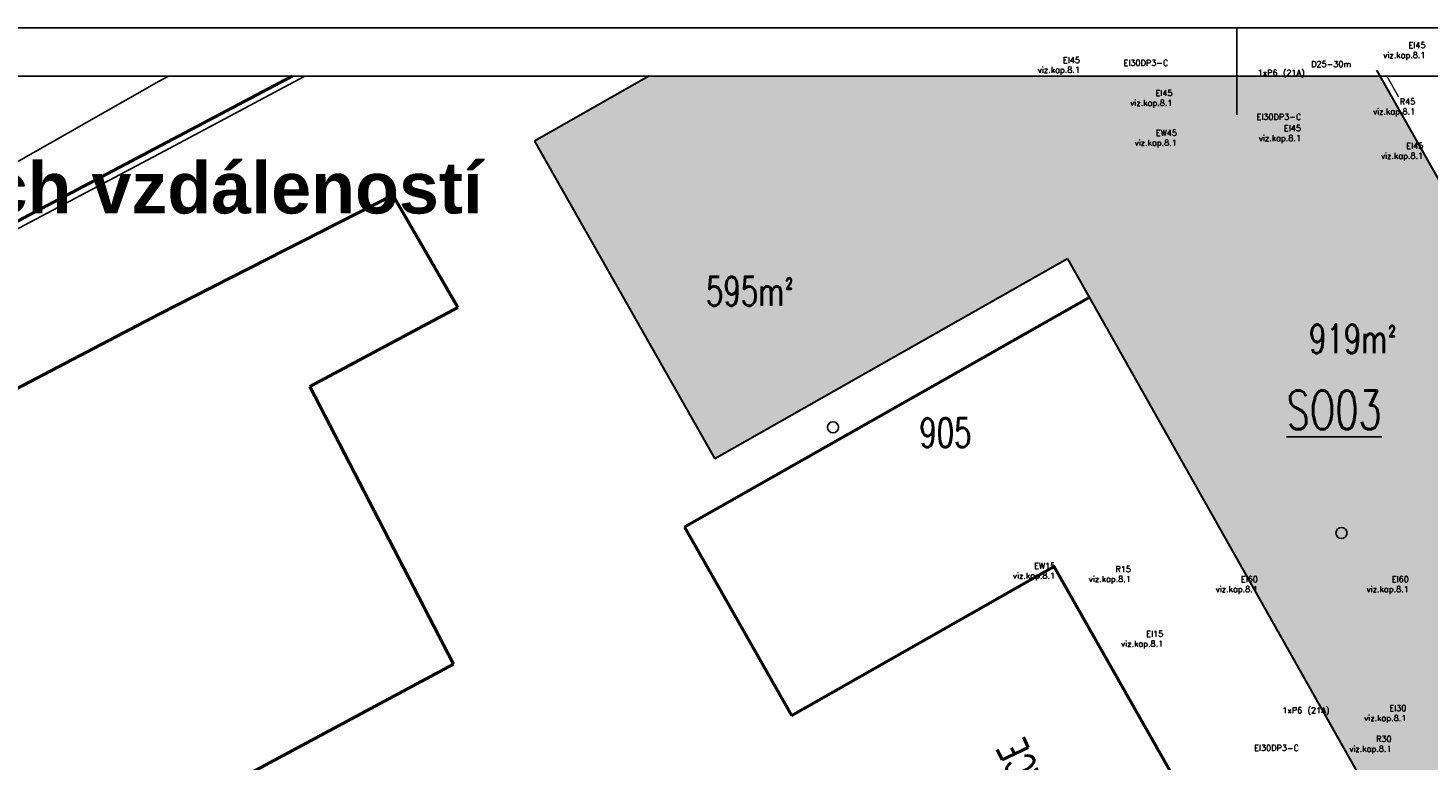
# Model space of a CAD drawing. Header units: millimetres. Extents: x 2886542 to 7567581, y -792623 to 134766.
# Tile 131 of 256: x 4434266 to 4506683, y -488203 to -450307. Entities that reach past the tile are written whole.
import ezdxf

# ---------------------------------------------------------------- set-up
doc = ezdxf.new("R2010")
doc.units = ezdxf.units.MM
for name, color, linetype in [('IN_TEXT', 7, 'Continuous'), ('KATASTR', 7, 'Continuous'), ('požárničina', 10, 'Continuous')]:
    doc.layers.add(name, color=color, linetype=linetype)
for name, color, linetype, lineweight in [('OstPlynNtl', 30, '633B', 13), ('Text obecně', 7, 'Continuous', 25), ('Vrstva 6', 7, 'Continuous', 0)]:
    doc.layers.add(name, color=color, linetype=linetype, lineweight=lineweight)
doc.styles.add('ARIELCE', font='arialbd.ttf')
doc.styles.add('KOTY', font='SIMPLEX.SHX', dxfattribs={"width": 0.7})
doc.styles.get("Standard").update_dxf_attribs({"font": 'arial.ttf'})
doc.linetypes.add('633B', pattern='A,5,-2,5,-5.5,[155,stn.shx,S=0.1,R=0,X=0,Y=0],-5.5,5,-2', length=30)
doc.linetypes.add('PLYN', pattern='A,0.5,-0.2,["PLYN",Standard,S=0.1,R=0,X=-0.15,Y=-0.05],-0.25', length=0.95)

msp = doc.modelspace()

# ---------------------------------------------------------------- hatches: boundary and pattern name
at = {"layer": 'požárničina', "linetype": 'Continuous', "lineweight": 50}
msp.add_hatch(color=253, dxfattribs=at).paths.add_polyline_path([(4504205.1, -452807.4), (4496792.4, -452807.4), (4466387.8, -452807.4), (4460470.2, -456165.6), (4469798.4, -472603.2), (4488030.9, -462256.4), (4508572.6, -498660.9), (4524862.4, -489416.6)])

# ---------------------------------------------------------------- linework, layer by layer
at = {"color": 5, "linetype": 'Continuous', "lineweight": 50}
msp.add_lwpolyline([(4394294.8, -482087.6), (4401931.1, -477089.3), (4447934.8, -452807.4)], dxfattribs=at)
at = {"layer": 'KATASTR'}
for p, q in [((4441054.7, -453068.9), (4418299.4, -465983.8)), ((4441054.7, -453068.9), (4441525.5, -452807.4)), ((4441054.7, -456825.2), (4448577.5, -452807.4)), ((4418536.5, -468715.9), (4441054.7, -456825.2))]:
    msp.add_line(p, q, dxfattribs=at)
at = {"layer": 'KATASTR', "color": 7, "lineweight": 50}
for p, q in [((4441054.7, -465116.9), (4453143.6, -458962)), ((4453143.6, -458962), (4456495.2, -464777.7)), ((4456495.2, -464777.7), (4448843, -468874.7)), ((4489165.9, -464256.6), (4468221.7, -476142.6)), ((4441054.7, -465116.9), (4394294.8, -489621.9)), ((4448843, -468874.7), (4456274, -483246.2)), ((4468221.7, -476142.6), (4473753.6, -485890.3)), ((4473753.6, -485890.3), (4487337, -478181.6)), ((4487337, -478181.6), (4497854.9, -496715.1)), ((4394294.8, -516426.8), (4456274, -483246.2))]:
    msp.add_line(p, q, dxfattribs=at)
at = {"layer": 'KATASTR'}
for centre in [(4475902.9, -470982.9), (4502207.6, -476451.6)]:
    msp.add_circle(centre, 285.6, dxfattribs=at)
at = {"layer": 'OstPlynNtl', "linetype": 'PLYN', "ltscale": 300}
msp.add_line((4504549.5, -452807.4), (4505153.9, -453878.5), dxfattribs=at)
at = {"layer": 'Text obecně'}
for p, q in [((4496792.4, -450307.5), (4391794.9, -450307.5)), ((4496792.4, -450307.5), (4496792.4, -454804.7)), ((4496792.4, -450307.5), (4601789.8, -450307.5)), ((4394294.8, -452807.4), (4496792.4, -452807.4)), ((4496792.4, -452807.4), (4394294.8, -452807.4)), ((4496792.4, -452807.4), (4394294.8, -452807.4)), ((4394294.8, -452807.4), (4496792.4, -452807.4)), ((4496792.4, -452807.4), (4394294.8, -452807.4)), ((4496792.4, -452807.4), (4394294.8, -452807.4)), ((4394294.8, -452807.4), (4496792.4, -452807.4)), ((4496792.4, -452807.4), (4394294.8, -452807.4)), ((4496792.4, -452807.4), (4394294.8, -452807.4)), ((4394294.8, -452807.4), (4496792.4, -452807.4)), ((4496792.4, -452807.4), (4394294.8, -452807.4)), ((4496792.4, -452807.4), (4394294.8, -452807.4)), ((4394294.8, -452807.4), (4496792.4, -452807.4)), ((4496792.4, -452807.4), (4394294.8, -452807.4)), ((4496792.4, -452807.4), (4394294.8, -452807.4)), ((4599289.9, -452807.4), (4496792.4, -452807.4)), ((4496792.4, -452807.4), (4599289.9, -452807.4)), ((4496792.4, -452807.4), (4599289.9, -452807.4))]:
    msp.add_line(p, q, dxfattribs=at)
at = {"layer": 'Vrstva 6', "color": 1, "linetype": 'Continuous', "lineweight": 30}
for p, q in [((4504023.3, -452485.2), (4524862.4, -489416.6)), ((4466387.8, -452807.4), (4460470.2, -456165.6)), ((4460470.2, -456165.6), (4469798.4, -472603.2)), ((4488030.9, -462256.4), (4469798.4, -472603.2)), ((4488030.9, -462256.4), (4508572.6, -498660.9))]:
    msp.add_line(p, q, dxfattribs=at)

# ---------------------------------------------------------------- texts
at = {"color": 250, "lineweight": 9, "extrusion": (0, 0, -1), "style": 'ARIELCE', "text_generation_flag": 2}
msp.add_text('Situace odstupových vzdáleností', height=2661.683, dxfattribs=at).set_placement((-4399118.7, -459910.6, 40997.4))
at = {"layer": 'IN_TEXT', "char_height": 1500, "width": 25698.196, "attachment_point": 1, "rotation": 115.040215, "style": 'KOTY'}
for insert in [(4515917.3, -472377.3), (4491315, -502461.7)]:
    msp.add_mtext('AREÁLOVÁ KOMUNIKACE', dxfattribs=dict(at, insert=insert))
at = {"layer": 'IN_TEXT', "attachment_point": 1, "style": 'KOTY'}
for s, insert, char_height, width in [('595m{\\fISOCPEUR|b0|i0|c238|p34;²}', (4469336.6, -463184.1), 1500, 5815), ('919m{\\fISOCPEUR|b0|i0|c238|p34;²}', (4500528, -465648.8), 1500, 5815), ('{\\LSO03}', (4499368.2, -469080.2), 2000, 6757.857)]:
    msp.add_mtext(s, dxfattribs=dict(at, insert=insert, char_height=char_height, width=width))
at = {"layer": 'KATASTR', "insert": (4480371.2, -470509.4), "char_height": 1500, "width": 486.766, "attachment_point": 1, "style": 'KOTY'}
msp.add_mtext('905', dxfattribs=at)
at = {"layer": 'požárničina', "color": 1, "lineweight": 30, "char_height": 307.125, "width": 715494.708, "attachment_point": 3}
for s, insert in [('{\\Ftxt,bigfont|c238;EI45\\Pviz.kap.8.1}', (4506554.8, -451044.2)), ('{\\Ftxt,bigfont|c238;EI45\\Pviz.kap.8.1}', (4488681.5, -451814.9)), ('{\\Ftxt,bigfont|c238;EI30DP3-C}', (4493248.1, -451960.9)), ('{\\Ftxt,bigfont|c238;1xP6 (21A)}', (4500303, -452472.9)), ('{\\Ftxt,bigfont|c238;D25-30m}', (4502704.4, -452026.9)), ('{\\Ftxt,bigfont|c238;EI45\\Pviz.kap.8.1}', (4493465.1, -453520.6)), ('{\\Ftxt,bigfont|c238;R45\\Pviz.kap.8.1}', (4506022.7, -453963.8)), ('{\\Ftxt,bigfont|c238;EI30DP3-C}', (4500128.9, -454756.8)), ('{\\Ftxt,bigfont|c238;EI45\\Pviz.kap.8.1}', (4500115, -455341.5)), ('{\\Ftxt,bigfont|c238;EW45\\Pviz.kap.8.1}', (4493693.2, -455579.9)), ('{\\Ftxt,bigfont|c238;EI45\\Pviz.kap.8.1}', (4506434.9, -456254.9)), ('{\\Ftxt,bigfont|c238;EW15\\Pviz.kap.8.1}', (4487397.7, -477994.2)), ('{\\Ftxt,bigfont|c238;R15\\Pviz.kap.8.1}', (4491316.8, -478167.1)), ('{\\Ftxt,bigfont|c238;EI60\\Pviz.kap.8.1}', (4497883.9, -478688.1)), ('{\\Ftxt,bigfont|c238;EI60\\Pviz.kap.8.1}', (4505688.9, -478688.1)), ('{\\Ftxt,bigfont|c238;EI15\\Pviz.kap.8.1}', (4492990.1, -481514.5)), ('{\\Ftxt,bigfont|c238;1xP6 (21A)}', (4501579, -485476.9)), ('{\\Ftxt,bigfont|c238;EI30\\Pviz.kap.8.1}', (4505565, -485363)), ('{\\Ftxt,bigfont|c238;R30\\Pviz.kap.8.1}', (4504798.3, -486952.9)), ('{\\Ftxt,bigfont|c238;EI30DP3-C}', (4500005.7, -487422.4))]:
    msp.add_mtext(s, dxfattribs=dict(at, insert=insert))

doc.saveas('drawing.dxf')
